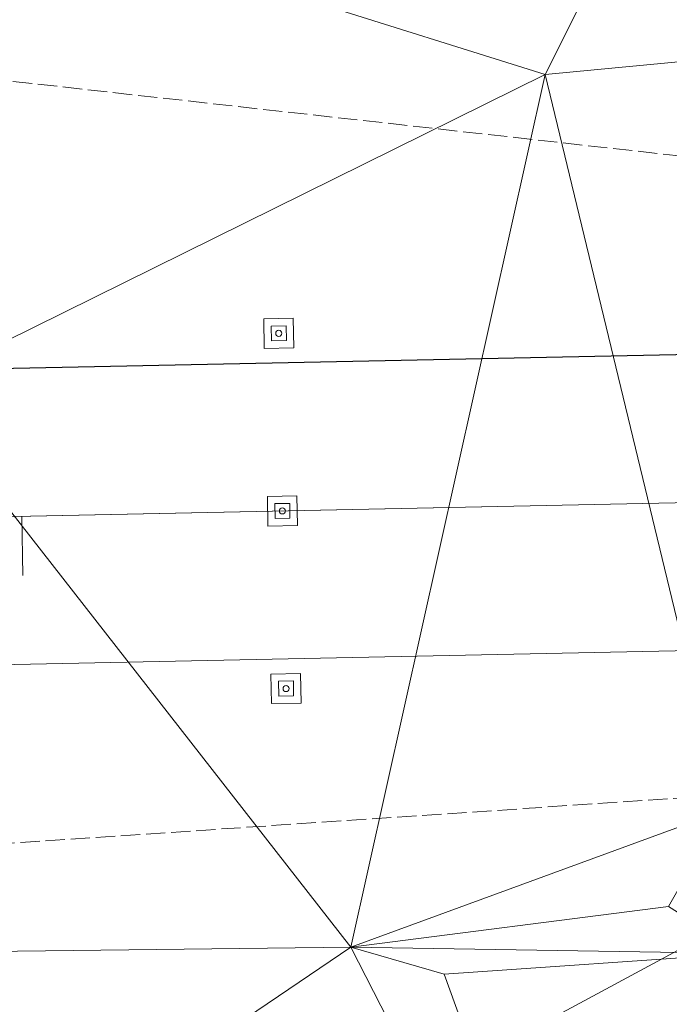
# Model space of a CAD drawing. Extents: x 2399984 to 2508823, y 556481 to 592637.
# Tile 38 of 158: x 2443498 to 2443519, y 558270 to 558303. Entities that reach past the tile are written whole.
import ezdxf

# ---------------------------------------------------------------- set-up
doc = ezdxf.new("R2010")
doc.units = 0
doc.header["$MEASUREMENT"] = 0
for name, pattern in [('cl20', [100, 5, -5, 80, -5, 5]), ('cl50', [100, 7.5, -7.5, 70, -7.5, 7.5]), ('constlimit', [0.85, 0.65, -0.1, -0.1]), ('DGN Style 3', [206.553444, 147.538174, -59.01527])]:
    doc.linetypes.add(name, pattern=pattern)
for name, color, linetype, lineweight in [('DT_X_Triangles', 91, 'Continuous', 0), ('GE_P_CL_20', 7, 'cl20', 13), ('GE_P_CL_50', 7, 'cl50', 13), ('PV_P_Bikeway', 193, 'Continuous', 13), ('RD_P_Cells', 7, 'Continuous', 0), ('RW_P_Const_Limits', 120, 'constlimit', 0)]:
    doc.layers.add(name, color=color, linetype=linetype, lineweight=lineweight)
doc.layers.add('SC_Scratch2', color=7, linetype='Continuous', lineweight=0, plot=False)

msp = doc.modelspace()

# ---------------------------------------------------------------- linework, layer by layer
at = {"layer": 'GE_P_CL_20'}
msp.add_line((2443549.028, 558287.107), (2443370.789, 558283.452), dxfattribs=at)
at = {"layer": 'GE_P_CL_20', "linetype": 'Continuous'}
msp.add_line((2443497.624, 558286.053), (2443497.665, 558284.054), dxfattribs=at)
at = {"layer": 'GE_P_CL_50'}
msp.add_line((2443549.028, 558287.107), (2443370.789, 558283.452), dxfattribs=at)
at = {"layer": 'GE_P_CL_50', "linetype": 'Continuous'}
msp.add_line((2443549.028, 558287.107), (2443504.116, 558262.972), dxfattribs=at)
at = {"layer": 'PV_P_Bikeway'}
for p, q in [((2443536.305, 558291.848), (2443370.686, 558288.451)), ((2443536.541, 558281.85), (2443370.891, 558278.453))]:
    msp.add_line(p, q, dxfattribs=at)
at = {"layer": 'RD_P_Cells', "lineweight": 13}
for p, q in [((2443505.796, 558292.722), (2443506.796, 558292.743)), ((2443505.816, 558291.722), (2443505.796, 558292.722)), ((2443506.796, 558292.743), (2443506.816, 558291.743)), ((2443506.816, 558291.743), (2443505.816, 558291.722)), ((2443505.919, 558286.723), (2443506.919, 558286.744)), ((2443505.939, 558285.724), (2443505.919, 558286.723)), ((2443506.919, 558286.744), (2443506.939, 558285.744)), ((2443506.939, 558285.744), (2443505.939, 558285.724)), ((2443506.042, 558280.725), (2443507.042, 558280.745)), ((2443506.062, 558279.725), (2443506.042, 558280.725)), ((2443507.042, 558280.745), (2443507.062, 558279.745)), ((2443507.062, 558279.745), (2443506.062, 558279.725))]:
    msp.add_line(p, q, dxfattribs=at)
at = {"layer": 'RD_P_Cells', "linetype": 'DGN Style 3', "lineweight": 13}
for p, q in [((2443506.051, 558292.477), (2443506.551, 558292.488)), ((2443506.061, 558291.977), (2443506.051, 558292.477)), ((2443506.551, 558292.488), (2443506.561, 558291.988)), ((2443506.561, 558291.988), (2443506.061, 558291.977)), ((2443506.174, 558286.479), (2443506.674, 558286.489)), ((2443506.184, 558285.979), (2443506.174, 558286.479)), ((2443506.674, 558286.489), (2443506.684, 558285.989)), ((2443506.684, 558285.989), (2443506.184, 558285.979)), ((2443506.297, 558280.48), (2443506.797, 558280.49)), ((2443506.307, 558279.98), (2443506.297, 558280.48)), ((2443506.797, 558280.49), (2443506.807, 558279.99)), ((2443506.807, 558279.99), (2443506.307, 558279.98))]:
    msp.add_line(p, q, dxfattribs=at)
at = {"layer": 'RD_P_Cells', "lineweight": 13}
for centre in [(2443506.306, 558292.233), (2443506.429, 558286.234), (2443506.552, 558280.235)]:
    msp.add_circle(centre, 0.104, dxfattribs=at)
at = {"layer": 'RW_P_Const_Limits', "flags": 128}
for points in [[(2443540.209, 558295.946), (2443497.323, 558300.74), (2443447.574, 558297.062), (2443397.339, 558298.97), (2443397.339, 558298.97)], [(2443540.634, 558277.942), (2443497.914, 558275.056), (2443447.886, 558272.456), (2443396.912, 558270.32), (2443336.219, 558277.184)]]:
    msp.add_lwpolyline(points, dxfattribs=at)
at = {"layer": 'SC_Scratch2', "color": 4, "linetype": 'Continuous', "lineweight": 30}
msp.add_line((2443548.926, 558292.106), (2443370.686, 558288.451), dxfattribs=at)

# ---------------------------------------------------------------- meshes
at = {"layer": 'DT_X_Triangles'}
mesh = msp.add_polyface(dxfattribs=at)
corners = [(2443408.613, 558308.221), (2443444.821, 558307.2), (2443424.563, 558298.292), (2443409.746, 558269.213), (2443426.517, 558284.257), (2443446.396, 558269.99), (2443415.496, 558252.895), (2443449.996, 558253.439), (2443450.098, 558282.805), (2443464.88, 558310.019), (2443472.707, 558285.454), (2443484.335, 558271.209), (2443482.383, 558253.655), (2443534.905, 558222.876), (2443491.138, 558308.544), (2443493.952, 558290.426), (2443518.386, 558252.639), (2443525.972, 558232.698), (2443508.734, 558271.504), (2443524.32, 558330.869), (2443521.702, 558313.737), (2443515.308, 558300.968), (2443521.991, 558271.292), (2443511.895, 558270.584), (2443521.312, 558276.107), (2443519.47, 558272.871), (2443523.71, 558301.773), (2443529.206, 558330.942), (2443529.703, 558300.727), (2443530.147, 558278.995)]
mesh.append_faces([[corners[k] for k in face] for face in [(0, 1, 2), (3, 4, 5), (6, 5, 7), (2, 1, 8), (2, 8, 4), (4, 8, 5), (1, 9, 8), (5, 10, 11), (5, 11, 7), (5, 8, 10), (7, 11, 12), (7, 12, 13), (8, 9, 10), (9, 14, 10), (10, 14, 15), (10, 15, 11), (12, 16, 17), (12, 17, 13), (12, 11, 18), (12, 18, 16), (11, 15, 18), (14, 19, 20), (14, 20, 21), (14, 21, 15), (15, 21, 18), (18, 22, 23), (18, 23, 16), (18, 21, 24), (18, 24, 25), (18, 25, 22), (23, 22, 16), (21, 26, 24), (21, 20, 26), (16, 22, 17), (25, 24, 22), (24, 26, 22), (20, 19, 26), (22, 26, 17), (26, 19, 17), (19, 27, 28), (19, 28, 29), (19, 29, 17)]])

doc.saveas('drawing.dxf')
